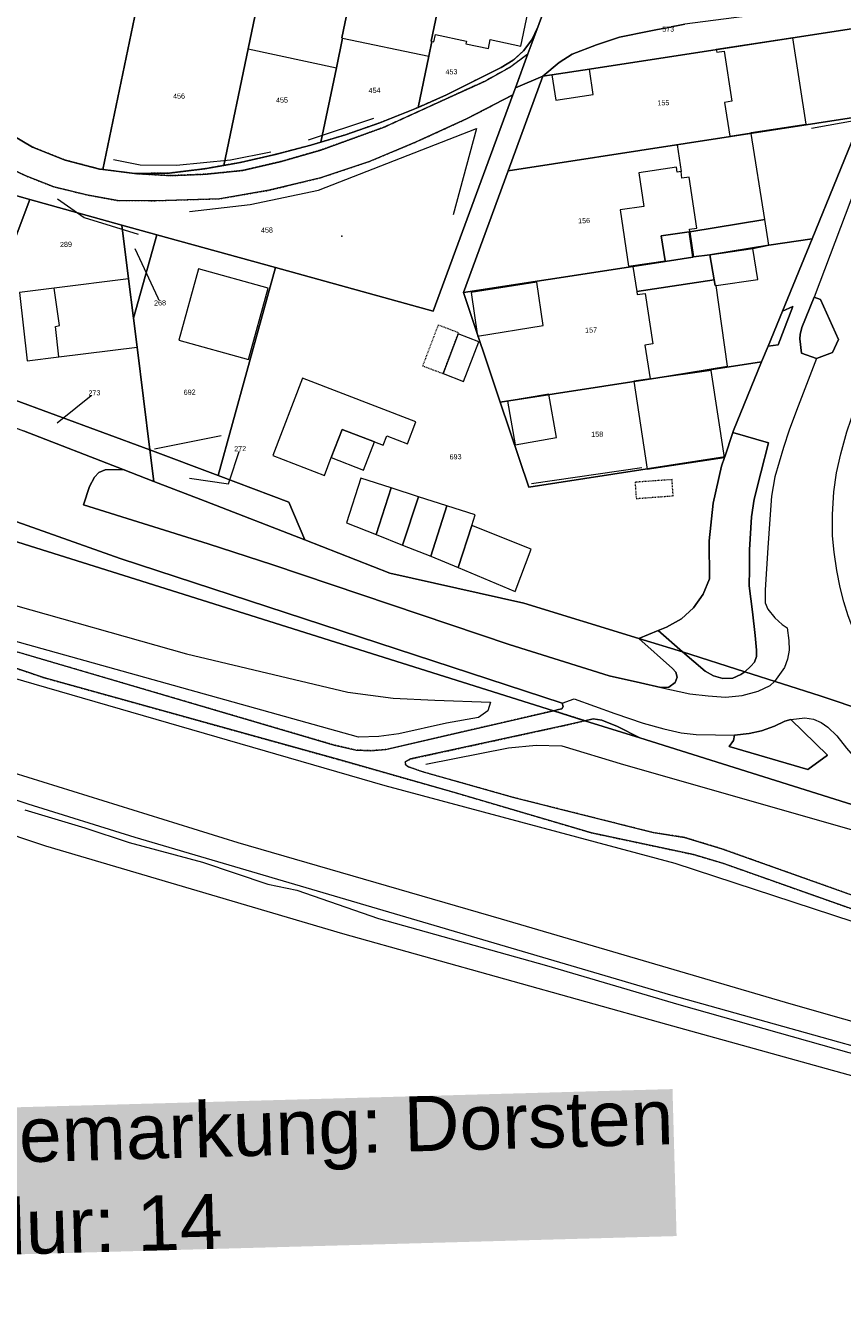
# Model space of a CAD drawing. Header units: millimetres. Extents: x -191 to 81095, y -508122 to 28741.
# Tile 36 of 251: x 4647 to 4758, y 9418 to 9593. Entities that reach past the tile are written whole.
import ezdxf

# ---------------------------------------------------------------- set-up
doc = ezdxf.new("R2010")
doc.units = ezdxf.units.MM
for name, pattern in [('VE22-087 DB - VST Hervest-Dorsten ALK VA2736$0$1', [0]), ('VE22-087 DB - VST Hervest-Dorsten ALK VA2736$0$2', [0.16, 0.06, -0.1]), ('VE22-087 DB - VST Hervest-Dorsten ALK VA2736$0$3', [0.26, 0.11, -0.15])]:
    doc.linetypes.add(name, pattern=pattern)
doc.layers.get('0').update_dxf_attribs({"color": 251})
for name, color, linetype, lineweight in [('VE22-087 DB - VST Hervest-Dorsten ALK VA2736$0$AX_Bauteil', 7, 'VE22-087 DB - VST Hervest-Dorsten ALK VA2736$0$1', 18), ('VE22-087 DB - VST Hervest-Dorsten ALK VA2736$0$AX_DammWallDeich', 7, 'VE22-087 DB - VST Hervest-Dorsten ALK VA2736$0$1', 18), ('VE22-087 DB - VST Hervest-Dorsten ALK VA2736$0$AX_Flurstueck', 9, 'VE22-087 DB - VST Hervest-Dorsten ALK VA2736$0$1', 18), ('VE22-087 DB - VST Hervest-Dorsten ALK VA2736$0$AX_Gebaeude', 7, 'VE22-087 DB - VST Hervest-Dorsten ALK VA2736$0$1', 18), ('VE22-087 DB - VST Hervest-Dorsten ALK VA2736$0$AX_Gelaendekante', 7, 'VE22-087 DB - VST Hervest-Dorsten ALK VA2736$0$1', 18), ('VE22-087 DB - VST Hervest-Dorsten ALK VA2736$0$AX_SonstigesBauwerkOderSonstigeEinrichtung', 7, 'VE22-087 DB - VST Hervest-Dorsten ALK VA2736$0$1', 18), ('VE22-087 DB - VST Hervest-Dorsten ALK VA2736$0$AX_SportFreizeitUndErholungsflaeche', 7, 'VE22-087 DB - VST Hervest-Dorsten ALK VA2736$0$1', 18), ('VE22-087 DB - VST Hervest-Dorsten ALK VA2736$0$AX_Strassenverkehr', 7, 'VE22-087 DB - VST Hervest-Dorsten ALK VA2736$0$1', 18), ('VE22-087 DB - VST Hervest-Dorsten ALK VA2736$0$AX_Strassenverkehrsanlage', 7, 'VE22-087 DB - VST Hervest-Dorsten ALK VA2736$0$1', 18), ('VE22-087 DB - VST Hervest-Dorsten ALK VA2736$0$AX_UnlandVegetationsloseFlaeche', 7, 'VE22-087 DB - VST Hervest-Dorsten ALK VA2736$0$1', 18), ('VE22-087 DB - VST Hervest-Dorsten ALK VA2736$0$AX_Vegetationsmerkmal', 7, 'VE22-087 DB - VST Hervest-Dorsten ALK VA2736$0$1', 18), ('VE22-087 DB - VST Hervest-Dorsten ALK VA2736$0$AX_Weg', 7, 'VE22-087 DB - VST Hervest-Dorsten ALK VA2736$0$1', 18), ('VE22-087 DB - VST Hervest-Dorsten ALK VA2736$0$AX_Wohnbauflaeche', 7, 'VE22-087 DB - VST Hervest-Dorsten ALK VA2736$0$1', 18), ('VE22-087 DB - VST Hervest-Dorsten ALK VA2736$0$Flurgrenzen', 9, 'VE22-087 DB - VST Hervest-Dorsten ALK VA2736$0$1', 18)]:
    doc.layers.add(name, color=color, linetype=linetype, lineweight=lineweight)
doc.layers.add('XREF ALK Kataster', color=251, linetype='Continuous')
doc.styles.add('VE22-087 DB - VST Hervest-Dorsten ALK VA2736$0$0', font='arial.ttf')

# ---------------------------------------------------------------- blocks, each defined once
blk = doc.blocks.new('VE22-087 DB - VST Hervest-Dorsten ALK VA2736$0$99')
at = {"color": 0}
blk.add_point((0, 0), dxfattribs=at)
blk = doc.blocks.new('VE22-087 DB - VST Hervest-Dorsten ALK VA2736')
at = {"layer": 'VE22-087 DB - VST Hervest-Dorsten ALK VA2736$0$AX_Bauteil', "color": 7, "linetype": 'VE22-087 DB - VST Hervest-Dorsten ALK VA2736$0$1', "lineweight": 13, "ltscale": 0.5}
for points in [[(4735.55, 9573.63, 0), (4730.43, 9572.88, 0), (4731.09, 9568.3, 0), (4727.91, 9567.83, 0), (4729.03, 9560.16, 0), (4734, 9560.89, 0), (4733.47, 9564.29, 0), (4737.26, 9564.84, 0), (4737.37, 9564.86, 0), (4737.32, 9565.2, 0), (4738.31, 9565.35, 0), (4737.29, 9572.27, 0), (4736.3, 9572.13, 0), (4736.17, 9573.02, 0), (4735.65, 9572.93, 0)], [(4737.26, 9564.84, 0), (4733.47, 9564.29, 0), (4734, 9560.89, 0), (4734.01, 9560.81, 0), (4737.79, 9561.41, 0)], [(4650.89, 9557.17, 0), (4646.16, 9556.58, 0), (4647.22, 9547.27, 0), (4651.52, 9547.81, 0), (4651.07, 9551.98, 0), (4651.62, 9552.09, 0)]]:
    blk.add_polyline3d(points, close=True, dxfattribs=at)
at = {"layer": 'VE22-087 DB - VST Hervest-Dorsten ALK VA2736$0$AX_Flurstueck', "linetype": 'VE22-087 DB - VST Hervest-Dorsten ALK VA2736$0$1', "lineweight": 13, "ltscale": 0.5}
for points in [[(4760.83, 9580.59, 0), (4754.01, 9563.9, 0), (4749.98, 9554.06, 0), (4748.02, 9549.28, 0), (4747.14, 9547.14, 0), (4743.32, 9537.79, 0), (4743.23, 9537.53, 0), (4742.12, 9534.21, 0), (4742.09, 9534.13, 0), (4741.7, 9532.98, 0), (4740.55, 9527.93, 0), (4740, 9522.82, 0), (4740.04, 9517.63, 0), (4739.18, 9515.56, 0), (4737.87, 9513.69, 0), (4736.22, 9512.19, 0), (4734.21, 9511.08, 0), (4733.08, 9510.62, 0), (4730.43, 9509.53, 0), (4736.36, 9507.69, 0), (4744.85, 9504.98, 0), (4755.11, 9501.7, 0), (4767.96, 9497.43, 0)], [(4718.73, 9598.29, 0), (4716.67, 9592.69, 0), (4715.34, 9589.05, 0), (4713.64, 9584.4, 0), (4717.37, 9586, 0), (4718.6, 9586.19, 0), (4723.71, 9586.97, 0), (4766.11, 9593.5, 0)], [(4634.8, 9572.82, 0), (4647.57, 9569.25, 0), (4660.09, 9565.75, 0), (4664.86, 9564.43, 0), (4680.99, 9559.98, 0), (4702.45, 9554.05, 0), (4713.29, 9583.45, 0), (4713.64, 9584.4, 0), (4715.34, 9589.05, 0), (4716.67, 9592.69, 0), (4715.86, 9590.95, 0), (4714.73, 9589.44, 0), (4713.34, 9588.17, 0), (4711.71, 9587.19, 0), (4704.25, 9583.45, 0), (4700.42, 9581.76, 0), (4699.74, 9581.46, 0), (4695.18, 9579.66, 0), (4690.5, 9578.02, 0), (4687.14, 9577.02, 0), (4685.79, 9576.61, 0), (4681.01, 9575.37, 0), (4676.23, 9574.27, 0), (4673.94, 9573.87, 0), (4671.39, 9573.42, 0), (4666.57, 9572.83, 0), (4661.81, 9572.76, 0), (4657.5, 9573.31, 0), (4657.05, 9573.37, 0), (4652.36, 9574.59, 0), (4647.94, 9576.35, 0), (4643.8, 9578.79, 0)], [(4590.77, 9539.94, 0), (4661.94, 9517.57, 0), (4718.82, 9499.69, 0), (4723.1, 9498.34, 0), (4730.56, 9495.99, 0), (4781.19, 9480.09, 0)], [(4767.96, 9497.43, 0), (4755.11, 9501.7, 0), (4744.85, 9504.98, 0), (4736.36, 9507.69, 0), (4730.43, 9509.53, 0), (4714.8, 9514.31, 0), (4696.54, 9518.4, 0), (4685, 9522.92, 0), (4671.42, 9528.22, 0), (4664.44, 9530.89, 0), (4660.28, 9532.51, 0), (4646.71, 9537.76, 0)], [(4646.88, 9486.21, 0), (4655.03, 9483.77, 0), (4661.1, 9481.77, 0), (4671.05, 9479.09, 0), (4679.96, 9476.11, 0), (4683.89, 9475.3, 0), (4695.02, 9471.41, 0), (4717.85, 9465.04, 0), (4735.87, 9459.74, 0), (4768.78, 9450.44, 0)], [(4781.19, 9480.09, 0), (4730.56, 9495.99, 0), (4723.1, 9498.34, 0), (4718.82, 9499.69, 0), (4661.94, 9517.57, 0), (4590.77, 9539.94, 0)], [(4661.84, 9562.55, 0), (4665.28, 9555.17, 0)], [(4651.3, 9538.86, 0), (4656.35, 9542.93, 0)], [(4669.29, 9531.32, 0), (4674.58, 9530.55, 0), (4676.18, 9535.34, 0)]]:
    blk.add_polyline3d(points, dxfattribs=at)
for points in [[(4638.67, 9615.18, 0), (4621.27, 9594.46, 0), (4631.61, 9587.13, 0), (4635.72, 9584.09, 0), (4639.72, 9581.39, 0), (4641.15, 9580.48, 0), (4643.8, 9578.79, 0), (4647.94, 9576.35, 0), (4652.36, 9574.59, 0), (4657.05, 9573.37, 0), (4657.5, 9573.31, 0), (4664.75, 9608.19, 0), (4665.06, 9609.67, 0), (4647.56, 9613.32, 0)], [(4664.75, 9608.19, 0), (4657.5, 9573.31, 0), (4661.81, 9572.76, 0), (4666.57, 9572.83, 0), (4671.39, 9573.42, 0), (4673.94, 9573.87, 0), (4677.27, 9589.72, 0), (4678.92, 9597.61, 0), (4679.04, 9597.58, 0), (4680.27, 9603.44, 0), (4680.4, 9603.41, 0), (4682.04, 9611.25, 0), (4670.09, 9613.72, 0), (4668.52, 9614.05, 0), (4667.2, 9607.68, 0)], [(4680.27, 9603.44, 0), (4679.04, 9597.58, 0), (4678.92, 9597.61, 0), (4677.27, 9589.72, 0), (4673.94, 9573.87, 0), (4676.23, 9574.27, 0), (4681.01, 9575.37, 0), (4685.79, 9576.61, 0), (4687.14, 9577.02, 0), (4689.27, 9587.15, 0), (4690.12, 9591.2, 0), (4690, 9591.23, 0), (4692.06, 9601, 0), (4691.93, 9601.04, 0), (4692.75, 9604.97, 0), (4693.57, 9608.86, 0), (4682.04, 9611.25, 0), (4680.4, 9603.41, 0)], [(4693.57, 9608.86, 0), (4692.75, 9604.97, 0), (4691.93, 9601.04, 0), (4692.06, 9601, 0), (4690, 9591.23, 0), (4690.12, 9591.2, 0), (4689.27, 9587.15, 0), (4687.14, 9577.02, 0), (4690.5, 9578.02, 0), (4695.18, 9579.66, 0), (4699.74, 9581.46, 0), (4700.42, 9581.76, 0), (4701.86, 9588.75, 0), (4702.27, 9590.73, 0), (4702.16, 9590.75, 0), (4704.61, 9602.5, 0), (4704.48, 9602.53, 0), (4705.29, 9606.44, 0)], [(4702.27, 9590.73, 0), (4701.86, 9588.75, 0), (4700.42, 9581.76, 0), (4704.25, 9583.45, 0), (4711.71, 9587.19, 0), (4713.34, 9588.17, 0), (4714.73, 9589.44, 0), (4715.86, 9590.95, 0), (4716.67, 9592.69, 0), (4718.73, 9598.29, 0), (4719.18, 9599.96, 0), (4719.49, 9601.69, 0), (4719.59, 9603.49, 0), (4717.26, 9603.97, 0), (4705.29, 9606.44, 0), (4704.48, 9602.53, 0), (4704.61, 9602.5, 0), (4702.16, 9590.75, 0)], [(4717.37, 9586, 0), (4712.65, 9573.15, 0), (4760.83, 9580.59, 0), (4766.11, 9593.5, 0), (4723.71, 9586.97, 0), (4718.6, 9586.19, 0)], [(4740.04, 9517.63, 0), (4740, 9522.82, 0), (4740.55, 9527.93, 0), (4741.7, 9532.98, 0), (4742.09, 9534.13, 0), (4742.12, 9534.21, 0), (4715.44, 9530.1, 0), (4711.57, 9541.65, 0), (4706.57, 9556.56, 0), (4712.65, 9573.15, 0), (4717.37, 9586, 0), (4713.64, 9584.4, 0), (4713.29, 9583.45, 0), (4702.45, 9554.05, 0), (4680.99, 9559.98, 0), (4673.18, 9531.7, 0), (4682.79, 9528.08, 0), (4685, 9522.92, 0), (4696.54, 9518.4, 0), (4714.8, 9514.31, 0), (4730.43, 9509.53, 0), (4733.08, 9510.62, 0), (4734.21, 9511.08, 0), (4736.22, 9512.19, 0), (4737.87, 9513.69, 0), (4739.18, 9515.56, 0)], [(4712.65, 9573.15, 0), (4706.57, 9556.56, 0), (4729.63, 9560.11, 0), (4734.01, 9560.81, 0), (4737.79, 9561.41, 0), (4737.89, 9561.42, 0), (4740.08, 9561.72, 0), (4748.11, 9563, 0), (4754.01, 9563.9, 0), (4760.83, 9580.59, 0)], [(4625.94, 9575.29, 0), (4625.39, 9573.77, 0), (4623.34, 9568.16, 0), (4621.82, 9563.98, 0), (4616.38, 9549.03, 0), (4621.01, 9547.27, 0), (4637.04, 9541.34, 0), (4638.15, 9544.27, 0), (4638.28, 9544.61, 0), (4641.32, 9552.68, 0), (4647.57, 9569.25, 0), (4634.8, 9572.82, 0), (4630.55, 9574, 0)], [(4661.67, 9553.07, 0), (4661, 9558.43, 0), (4660.09, 9565.75, 0), (4647.57, 9569.25, 0), (4641.32, 9552.68, 0), (4638.28, 9544.61, 0), (4663.9, 9535.2, 0), (4662.16, 9549.15, 0)], [(4664.86, 9564.43, 0), (4660.09, 9565.75, 0), (4661, 9558.43, 0), (4661.67, 9553.07, 0)], [(4664.86, 9564.43, 0), (4661.67, 9553.07, 0), (4662.16, 9549.15, 0), (4663.9, 9535.2, 0), (4673.18, 9531.7, 0), (4680.99, 9559.98, 0)], [(4749.98, 9554.06, 0), (4754.01, 9563.9, 0), (4748.11, 9563, 0), (4740.08, 9561.72, 0), (4737.89, 9561.42, 0), (4737.79, 9561.41, 0), (4734.01, 9560.81, 0), (4729.63, 9560.11, 0), (4706.57, 9556.56, 0), (4711.57, 9541.65, 0), (4747.14, 9547.14, 0), (4748.02, 9549.28, 0)], [(4747.14, 9547.14, 0), (4711.57, 9541.65, 0), (4715.44, 9530.1, 0), (4742.12, 9534.21, 0), (4743.23, 9537.53, 0), (4743.32, 9537.79, 0)], [(4663.9, 9535.2, 0), (4638.28, 9544.61, 0), (4638.15, 9544.27, 0), (4637.04, 9541.34, 0), (4646.71, 9537.76, 0), (4660.28, 9532.51, 0), (4664.44, 9530.89, 0)], [(4682.79, 9528.08, 0), (4673.18, 9531.7, 0), (4663.9, 9535.2, 0), (4664.44, 9530.89, 0), (4671.42, 9528.22, 0), (4685, 9522.92, 0)]]:
    blk.add_polyline3d(points, close=True, dxfattribs=at)
at = {"layer": 'VE22-087 DB - VST Hervest-Dorsten ALK VA2736$0$AX_Gebaeude', "color": 7, "linetype": 'VE22-087 DB - VST Hervest-Dorsten ALK VA2736$0$1', "lineweight": 13, "ltscale": 0.5}
for points in [[(4696.98, 9607.02, 0), (4696.4, 9604.21, 0), (4692.75, 9604.97, 0), (4691.93, 9601.04, 0), (4692.06, 9601, 0), (4690, 9591.23, 0), (4690.12, 9591.2, 0), (4701.86, 9588.75, 0), (4702.27, 9590.73, 0), (4702.16, 9590.75, 0), (4704.61, 9602.5, 0), (4704.48, 9602.53, 0), (4701.15, 9603.24, 0), (4701.72, 9606.04, 0)], [(4714.37, 9590.1, 0), (4717.26, 9603.97, 0), (4705.29, 9606.44, 0), (4704.48, 9602.53, 0), (4704.61, 9602.5, 0), (4702.16, 9590.75, 0), (4702.27, 9590.73, 0), (4702.54, 9590.67, 0), (4702.76, 9591.67, 0), (4706.96, 9590.78, 0), (4706.89, 9590.4, 0), (4709.96, 9589.75, 0), (4710.21, 9590.99, 0)], [(4684.31, 9605.56, 0), (4683.74, 9602.73, 0), (4680.4, 9603.41, 0), (4680.27, 9603.44, 0), (4679.04, 9597.58, 0), (4678.92, 9597.61, 0), (4677.27, 9589.72, 0), (4689.27, 9587.15, 0), (4690.12, 9591.2, 0), (4690, 9591.23, 0), (4692.06, 9601, 0), (4691.93, 9601.04, 0), (4688.54, 9601.73, 0), (4689.13, 9604.57, 0)], [(4753.18, 9579.49, 0), (4751.37, 9591.24, 0), (4740.96, 9589.64, 0), (4741.02, 9589.26, 0), (4742.04, 9589.42, 0), (4743.1, 9582.59, 0), (4742.09, 9582.43, 0), (4742.81, 9577.84, 0), (4745.71, 9578.29, 0), (4745.7, 9578.34, 0)], [(4723.71, 9586.97, 0), (4718.6, 9586.19, 0), (4719.13, 9582.73, 0), (4724.23, 9583.51, 0)], [(4735.55, 9573.63, 0), (4730.43, 9572.88, 0), (4731.09, 9568.3, 0), (4727.91, 9567.83, 0), (4729.03, 9560.16, 0), (4734, 9560.89, 0), (4734.01, 9560.81, 0), (4737.79, 9561.41, 0), (4737.26, 9564.84, 0), (4737.37, 9564.86, 0), (4737.38, 9564.84, 0), (4747.56, 9566.5, 0), (4745.72, 9578.23, 0), (4735.64, 9576.67, 0), (4736.17, 9573.02, 0), (4735.65, 9572.93, 0)], [(4748.11, 9563, 0), (4747.56, 9566.5, 0), (4737.38, 9564.84, 0), (4737.89, 9561.42, 0), (4740.08, 9561.72, 0), (4745.92, 9562.56, 0)], [(4746.62, 9558.36, 0), (4745.92, 9562.56, 0), (4740.08, 9561.72, 0), (4740.69, 9558.31, 0), (4740.81, 9557.53, 0), (4740.93, 9557.55, 0)], [(4730.15, 9556.7, 0), (4740.69, 9558.31, 0), (4740.08, 9561.72, 0), (4737.89, 9561.42, 0), (4737.79, 9561.41, 0), (4734.01, 9560.81, 0), (4729.63, 9560.11, 0)], [(4670.52, 9559.78, 0), (4667.84, 9550.08, 0), (4677.31, 9547.47, 0), (4680, 9557.16, 0)], [(4661, 9558.43, 0), (4650.89, 9557.17, 0), (4646.16, 9556.58, 0), (4647.22, 9547.27, 0), (4651.52, 9547.81, 0), (4662.16, 9549.15, 0), (4661.67, 9553.07, 0)], [(4716.55, 9557.97, 0), (4707.63, 9556.59, 0), (4708.48, 9550.66, 0), (4717.39, 9552.09, 0)], [(4740.81, 9557.53, 0), (4740.69, 9558.31, 0), (4730.15, 9556.7, 0), (4730.21, 9556.29, 0), (4731.29, 9556.45, 0), (4732.34, 9549.6, 0), (4731.26, 9549.42, 0), (4731.95, 9544.85, 0), (4742.49, 9546.54, 0), (4740.93, 9557.55, 0)], [(4705.84, 9550.95, 0), (4703.79, 9545.55, 0), (4706.59, 9544.49, 0), (4708.64, 9549.89, 0)], [(4684.68, 9544.93, 0), (4680.64, 9534.4, 0), (4687.65, 9531.68, 0), (4688.58, 9534.12, 0), (4690.05, 9537.95, 0), (4694.45, 9536.25, 0), (4695.64, 9535.8, 0), (4696.13, 9537.07, 0), (4698.94, 9535.99, 0), (4700.1, 9538.99, 0)], [(4731.96, 9544.8, 0), (4731.95, 9544.85, 0), (4729.75, 9544.51, 0), (4731.58, 9532.57, 0), (4742.09, 9534.13, 0), (4740.25, 9545.99, 0)], [(4718.2, 9542.75, 0), (4712.58, 9541.78, 0), (4713.6, 9535.87, 0), (4719.23, 9536.85, 0)], [(4690.05, 9537.95, 0), (4688.58, 9534.12, 0), (4692.97, 9532.43, 0), (4694.45, 9536.25, 0)], [(4692.59, 9531.33, 0), (4690.64, 9525.25, 0), (4694.67, 9523.66, 0), (4696.74, 9530, 0)], [(4696.74, 9530, 0), (4694.67, 9523.66, 0), (4698.29, 9522.22, 0), (4700.45, 9528.81, 0)], [(4700.45, 9528.81, 0), (4698.29, 9522.22, 0), (4702.12, 9520.71, 0), (4704.32, 9527.57, 0)], [(4704.32, 9527.57, 0), (4702.12, 9520.71, 0), (4705.83, 9519.16, 0), (4707.7, 9524.91, 0), (4708.17, 9526.33, 0)], [(4705.83, 9519.16, 0), (4713.59, 9515.93, 0), (4715.77, 9521.66, 0), (4707.7, 9524.91, 0)]]:
    blk.add_polyline3d(points, close=True, dxfattribs=at)
at = {"layer": 'VE22-087 DB - VST Hervest-Dorsten ALK VA2736$0$AX_Gelaendekante', "color": 18, "linetype": 'VE22-087 DB - VST Hervest-Dorsten ALK VA2736$0$1', "lineweight": 13, "ltscale": 0.5, "true_color": 0x520000}
blk.add_polyline3d([(4701.46, 9492.44, 0), (4712.71, 9494.66, 0), (4716.45, 9495.03, 0), (4719.95, 9494.91, 0), (4728.33, 9492.39, 0), (4770.12, 9480.45, 0), (4790.56, 9474.63, 0), (4799.14, 9472.59, 0), (4811.06, 9468.79, 0), (4843.86, 9458.08, 0), (4843.38, 9456.16, 0), (4844.37, 9455.03, 0), (4846.52, 9453.82, 0), (4852.95, 9452.18, 0)], dxfattribs=at)
at = {"layer": 'VE22-087 DB - VST Hervest-Dorsten ALK VA2736$0$AX_SonstigesBauwerkOderSonstigeEinrichtung', "color": 7, "linetype": 'VE22-087 DB - VST Hervest-Dorsten ALK VA2736$0$3', "lineweight": 13, "ltscale": 0.5}
for points in [[(4703.12, 9552.16, 0), (4701.01, 9546.61, 0), (4703.79, 9545.55, 0), (4705.84, 9550.95, 0), (4705.89, 9551.1, 0)], [(4734.95, 9531.13, 0), (4729.91, 9530.77, 0), (4730.07, 9528.56, 0), (4735.1, 9528.93, 0)]]:
    blk.add_polyline3d(points, close=True, dxfattribs=at)
at = {"layer": 'VE22-087 DB - VST Hervest-Dorsten ALK VA2736$0$AX_Strassenverkehr', "color": 253, "linetype": 'VE22-087 DB - VST Hervest-Dorsten ALK VA2736$0$1', "lineweight": 13, "ltscale": 0.5, "true_color": 0x999999}
for points in [[(4754.3, 9555.97, 0), (4752.6, 9551.83, 0), (4752.36, 9550.89, 0), (4752.32, 9550.28, 0), (4752.56, 9548.33, 0), (4754.61, 9547.61, 0), (4756.78, 9548.42, 0), (4757.62, 9550.21, 0), (4755.14, 9555.62, 0)], [(4752.6, 9551.83, 0), (4754.3, 9555.97, 0), (4755.14, 9555.62, 0), (4757.62, 9550.21, 0), (4756.78, 9548.42, 0), (4754.61, 9547.61, 0), (4752.56, 9548.33, 0), (4752.32, 9550.28, 0), (4752.36, 9550.89, 0)], [(4751.4, 9554.67, 0), (4749.98, 9554.06, 0), (4748.02, 9549.28, 0), (4749.4, 9549.46, 0)], [(4743.23, 9537.53, 0), (4742.12, 9534.21, 0), (4742.09, 9534.13, 0), (4741.7, 9532.98, 0), (4740.55, 9527.93, 0), (4740, 9522.82, 0), (4740.04, 9517.63, 0), (4739.18, 9515.56, 0), (4737.87, 9513.69, 0), (4736.22, 9512.19, 0), (4734.21, 9511.08, 0), (4733.08, 9510.62, 0), (4736.36, 9507.69, 0), (4744.85, 9504.98, 0), (4745.67, 9505.75, 0), (4746.19, 9506.32, 0), (4746.44, 9507.05, 0), (4746.44, 9507.91, 0), (4746.28, 9509.93, 0), (4745.89, 9513.16, 0), (4745.45, 9516.69, 0), (4745.47, 9518.93, 0), (4745.5, 9521.57, 0), (4745.75, 9526.09, 0), (4746.11, 9528.47, 0), (4747.05, 9532.07, 0), (4748.09, 9536.14, 0)], [(4657.82, 9532.45, 0), (4656.95, 9532.09, 0), (4656.35, 9531.46, 0), (4655.68, 9530.19, 0), (4654.87, 9527.71, 0), (4671.83, 9522.4, 0), (4680.62, 9519.56, 0), (4712.8, 9508.7, 0), (4726.39, 9504.46, 0), (4730.65, 9503.49, 0), (4733.4, 9502.86, 0), (4734.53, 9502.92, 0), (4735.36, 9503.53, 0), (4735.63, 9504.25, 0), (4735.48, 9504.96, 0), (4735.02, 9505.45, 0), (4730.43, 9509.53, 0), (4714.8, 9514.31, 0), (4696.54, 9518.4, 0), (4685, 9522.92, 0), (4671.42, 9528.22, 0), (4664.44, 9530.89, 0), (4660.28, 9532.51, 0)], [(4733.08, 9510.62, 0), (4730.43, 9509.53, 0), (4736.36, 9507.69, 0)], [(4736.36, 9507.69, 0), (4739.46, 9505.09, 0), (4740.58, 9504.45, 0), (4741.86, 9504.09, 0), (4743.2, 9504.13, 0), (4744.31, 9504.6, 0), (4744.85, 9504.98, 0)], [(4724.21, 9498.59, 0), (4723.1, 9498.34, 0), (4730.56, 9495.99, 0), (4727.51, 9497.53, 0), (4725.39, 9498.43, 0)], [(4751.11, 9498.51, 0), (4750.31, 9498.28, 0), (4748.88, 9497.6, 0), (4747.11, 9496.98, 0), (4745.46, 9496.6, 0), (4743.46, 9496.37, 0), (4743.33, 9495.65, 0), (4742.71, 9494.82, 0), (4753.41, 9491.69, 0), (4756.08, 9493.67, 0)], [(4750.31, 9498.28, 0), (4751.11, 9498.51, 0), (4756.08, 9493.67, 0), (4753.41, 9491.69, 0), (4742.71, 9494.82, 0), (4743.33, 9495.65, 0), (4743.46, 9496.37, 0), (4745.46, 9496.6, 0), (4747.11, 9496.98, 0), (4748.88, 9497.6, 0)]]:
    blk.add_polyline3d(points, close=True, dxfattribs=at)
at = {"layer": 'VE22-087 DB - VST Hervest-Dorsten ALK VA2736$0$AX_Strassenverkehrsanlage', "color": 7, "linetype": 'VE22-087 DB - VST Hervest-Dorsten ALK VA2736$0$1', "lineweight": 13, "ltscale": 0.5, "true_color": 0xf7f7f0}
for points in [[(4767.83, 9591.82, 0), (4754.3, 9555.97, 0)], [(4772.44, 9494.49, 0), (4769.18, 9497.13, 0), (4767.36, 9498.89, 0), (4765.8, 9500.66, 0), (4764.49, 9502.36, 0), (4762.56, 9505.25, 0), (4760.78, 9508.44, 0), (4759.77, 9510.35, 0), (4758.9, 9512.58, 0), (4758.31, 9514.51, 0), (4757.84, 9516.45, 0), (4757.37, 9518.77, 0), (4757.01, 9521.25, 0), (4756.79, 9523.49, 0), (4756.78, 9526.37, 0), (4756.96, 9529.46, 0), (4757.33, 9532.07, 0), (4757.91, 9534.63, 0), (4758.71, 9537.62, 0), (4759.93, 9541.08, 0), (4761.18, 9545.01, 0), (4762.72, 9549.11, 0), (4764.65, 9554.45, 0)], [(4754.61, 9547.61, 0), (4751.87, 9540.54, 0), (4750.87, 9537.86, 0), (4750.13, 9535.5, 0), (4748.95, 9531.51, 0), (4748.48, 9528.89, 0), (4748.24, 9525.74, 0), (4747.98, 9521.86, 0), (4747.6, 9516.13, 0), (4747.6, 9514.35, 0), (4747.98, 9513.49, 0), (4748.92, 9512.33, 0), (4749.95, 9511.4, 0), (4750.61, 9510.98, 0), (4750.83, 9509.26, 0), (4750.9, 9507.95, 0), (4750.67, 9506.69, 0), (4750.24, 9505.57, 0), (4749.57, 9504.6, 0), (4748.88, 9503.69, 0)], [(4733.4, 9502.86, 0), (4737.37, 9502, 0), (4739.86, 9501.7, 0), (4742.21, 9501.53, 0), (4744.49, 9501.78, 0), (4746.66, 9502.37, 0), (4748.3, 9503.12, 0), (4748.88, 9503.69, 0)], [(4720, 9500.7, 0), (4721.65, 9501.29, 0), (4727.15, 9499.31, 0), (4731.01, 9498.02, 0), (4733.85, 9497.21, 0), (4736.18, 9496.68, 0), (4738.24, 9496.47, 0), (4740.88, 9496.41, 0), (4743.46, 9496.37, 0)], [(4751.11, 9498.51, 0), (4753.02, 9498.71, 0), (4754.18, 9498.56, 0), (4755.25, 9498.09, 0), (4756.14, 9497.45, 0), (4757.36, 9496.28, 0), (4758.67, 9494.6, 0), (4760.22, 9492.85, 0), (4761.47, 9491.54, 0), (4763.13, 9490.41, 0), (4764.29, 9489.63, 0), (4765.73, 9488.83, 0), (4767.87, 9487.81, 0), (4770.22, 9486.82, 0), (4782.2, 9482.42, 0), (4781.58, 9480.34, 0)]]:
    blk.add_polyline3d(points, dxfattribs=at)
at = {"layer": 'VE22-087 DB - VST Hervest-Dorsten ALK VA2736$0$AX_UnlandVegetationsloseFlaeche', "color": 253, "linetype": 'VE22-087 DB - VST Hervest-Dorsten ALK VA2736$0$1', "lineweight": 13, "ltscale": 0.5, "true_color": 0x999999}
blk.add_polyline3d([(4781.19, 9480.09, 0), (4730.56, 9495.99, 0), (4723.1, 9498.34, 0), (4720.26, 9497.67, 0), (4699.38, 9493.13, 0), (4698.64, 9492.73, 0), (4698.69, 9492.4, 0), (4699.08, 9492.07, 0), (4701.07, 9491.36, 0), (4713.4, 9487.88, 0), (4732.4, 9483.11, 0), (4736.64, 9482.46, 0), (4741.74, 9480.9, 0), (4765.2, 9472.55, 0)], dxfattribs=at)
at = {"layer": 'VE22-087 DB - VST Hervest-Dorsten ALK VA2736$0$AX_Vegetationsmerkmal', "color": 7, "linetype": 'VE22-087 DB - VST Hervest-Dorsten ALK VA2736$0$1', "lineweight": 13, "ltscale": 0.5}
for points in [[(4685.48, 9577.36, 0), (4694.35, 9580.29, 0)], [(4753.92, 9578.92, 0), (4760.23, 9580.06, 0)], [(4669.27, 9567.59, 0), (4677.55, 9568.54, 0), (4686.84, 9570.5, 0), (4708.32, 9578.88, 0), (4705.18, 9567.15, 0)], [(4658.94, 9574.68, 0), (4662.56, 9573.96, 0), (4667.53, 9573.9, 0), (4674.86, 9574.63, 0), (4680.36, 9575.73, 0)], [(4651.31, 9569.31, 0), (4654.94, 9566.77, 0), (4662.3, 9564.51, 0)], [(4664.51, 9535.32, 0), (4673.6, 9537.12, 0)], [(4715.83, 9530.62, 0), (4730.83, 9532.79, 0)]]:
    blk.add_polyline3d(points, dxfattribs=at)
at = {"layer": 'VE22-087 DB - VST Hervest-Dorsten ALK VA2736$0$AX_SportFreizeitUndErholungsflaeche', "color": 7, "xscale": 0.5, "yscale": 0.5, "zscale": 0.5, "rotation": 1.58938425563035}
blk.add_blockref('VE22-087 DB - VST Hervest-Dorsten ALK VA2736$0$99', (4690.01, 9564.26), dxfattribs=at)
at = {"layer": 'VE22-087 DB - VST Hervest-Dorsten ALK VA2736$0$Flurgrenzen', "insert": (4637.81, 9445.53), "char_height": 7.5, "attachment_point": 1, "rotation": 1.5894, "style": 'VE22-087 DB - VST Hervest-Dorsten ALK VA2736$0$0', "bg_fill": 1, "box_fill_scale": 1, "bg_fill_color": 7, "bg_fill_true_color": 16777215, "bg_fill_transparency": 0}
blk.add_mtext('Gemarkung: Dorsten\\PFlur: 14', dxfattribs=at)
at = {"layer": 'VE22-087 DB - VST Hervest-Dorsten ALK VA2736$0$AX_Flurstueck', "char_height": 0.7, "attachment_point": 2, "rotation": 1.5894, "style": 'VE22-087 DB - VST Hervest-Dorsten ALK VA2736$0$0', "bg_fill": 3, "box_fill_scale": 1, "bg_fill_color": 256, "bg_fill_transparency": 0}
for s, insert in [('573', (4734.41, 9592.76)), ('453', (4704.92, 9586.95)), ('456', (4667.85, 9583.64)), ('454', (4694.46, 9584.43)), ('455', (4681.86, 9583.1)), ('155', (4733.76, 9582.74)), ('156', (4722.97, 9566.71)), ('458', (4679.81, 9565.42)), ('289', (4652.47, 9563.48)), ('268', (4665.27, 9555.52)), ('157', (4723.92, 9551.81)), ('273', (4656.34, 9543.28)), ('692', (4669.3, 9543.37)), ('158', (4724.75, 9537.65)), ('272', (4676.17, 9535.69)), ('693', (4705.48, 9534.59))]:
    blk.add_mtext(s, dxfattribs=dict(at, insert=insert))
at = {"layer": 'VE22-087 DB - VST Hervest-Dorsten ALK VA2736$0$AX_DammWallDeich', "color": 18, "linetype": 'VE22-087 DB - VST Hervest-Dorsten ALK VA2736$0$1', "lineweight": 13, "ltscale": 0.5, "true_color": 0x520000}
for points in [[(4781.19, 9480.09, 0), (4730.56, 9495.99, 0), (4723.1, 9498.34, 0), (4718.82, 9499.69, 0), (4661.94, 9517.57, 0), (4590.77, 9539.94, 0)], [(4646.88, 9486.21, 0), (4655.03, 9483.77, 0), (4661.1, 9481.77, 0), (4671.05, 9479.09, 0), (4679.96, 9476.11, 0), (4683.89, 9475.3, 0), (4695.02, 9471.41, 0), (4717.85, 9465.04, 0), (4735.87, 9459.74, 0), (4768.78, 9450.44, 0)]]:
    blk.add_polyline3d(points, dxfattribs=at)
at = {"layer": 'VE22-087 DB - VST Hervest-Dorsten ALK VA2736$0$AX_Gelaendekante', "color": 18, "linetype": 'VE22-087 DB - VST Hervest-Dorsten ALK VA2736$0$1', "lineweight": 13, "ltscale": 0.5, "true_color": 0x520000}
for points in [[(4529.66, 9560.79, 0), (4531, 9561.14, 0), (4533.1, 9560.88, 0), (4537.39, 9559.89, 0), (4544.96, 9557.3, 0), (4555.74, 9553.2, 0), (4595.63, 9533.16, 0), (4622.62, 9522.34, 0), (4643.53, 9514.6, 0), (4668.88, 9507.45, 0), (4690.84, 9502.2, 0), (4697.01, 9501.42, 0), (4702.68, 9501.15, 0), (4710.26, 9500.84, 0)], [(4710.26, 9500.84, 0), (4709.87, 9499.66, 0), (4708.62, 9498.78, 0), (4704.25, 9498.02, 0), (4697.78, 9496.57, 0), (4695.03, 9496.18, 0), (4692.28, 9496.1, 0), (4639.14, 9510.91, 0), (4615.35, 9519.17, 0), (4592.11, 9528.66, 0), (4554.42, 9547.45, 0), (4529.66, 9560.79, 0)], [(4494.05, 9539.64, 0), (4526.2, 9528.64, 0), (4556.25, 9518.22, 0), (4593.79, 9504.79, 0), (4647.28, 9487.05, 0), (4661.86, 9482.48, 0), (4734.72, 9461.07, 0), (4830.08, 9434.39, 0), (4846.83, 9429.75, 0)], [(4848.17, 9434.62, 0), (4842.91, 9436.11, 0), (4840.66, 9436.13, 0), (4839.08, 9435.71, 0), (4800.36, 9445.77, 0), (4751.16, 9459.79, 0), (4711.76, 9471.32, 0), (4675.9, 9481.74, 0), (4626.87, 9496.97, 0), (4582.49, 9512.66, 0), (4538.38, 9535.92, 0), (4537.77, 9536.86, 0), (4537.71, 9538.11, 0)], [(4537.71, 9538.11, 0), (4571.66, 9529.87, 0), (4584.53, 9525.94, 0), (4638.34, 9506.17, 0), (4695.88, 9489.53, 0), (4735.35, 9478.98, 0), (4759.56, 9471.02, 0), (4825.26, 9452.11, 0), (4851.46, 9445.25, 0)]]:
    blk.add_polyline3d(points, dxfattribs=at)
at = {"layer": 'VE22-087 DB - VST Hervest-Dorsten ALK VA2736$0$AX_SportFreizeitUndErholungsflaeche', "color": 253, "linetype": 'VE22-087 DB - VST Hervest-Dorsten ALK VA2736$0$1', "lineweight": 13, "ltscale": 0.5, "true_color": 0x999999}
for points in [[(4634.8, 9572.82, 0), (4647.57, 9569.25, 0), (4660.09, 9565.75, 0), (4664.86, 9564.43, 0), (4680.99, 9559.98, 0), (4702.45, 9554.05, 0), (4713.29, 9583.45, 0), (4707, 9580.21, 0), (4700.06, 9577.03, 0), (4693.79, 9574.42, 0), (4687.09, 9572.18, 0), (4680.06, 9570.48, 0), (4673.38, 9569.34, 0), (4664.56, 9569.07, 0), (4659.49, 9569.09, 0), (4655.29, 9569.87, 0), (4650.82, 9570.96, 0), (4647.03, 9572.44, 0), (4642.53, 9574.59, 0)], [(4643.8, 9578.79, 0), (4647.94, 9576.35, 0), (4652.36, 9574.59, 0), (4657.05, 9573.37, 0), (4657.5, 9573.31, 0), (4664.75, 9608.19, 0), (4665.06, 9609.67, 0), (4647.56, 9613.32, 0), (4638.67, 9615.18, 0)]]:
    blk.add_polyline3d(points, dxfattribs=at)
at = {"layer": 'VE22-087 DB - VST Hervest-Dorsten ALK VA2736$0$AX_Strassenverkehr', "color": 253, "linetype": 'VE22-087 DB - VST Hervest-Dorsten ALK VA2736$0$1', "lineweight": 13, "ltscale": 0.5, "true_color": 0x999999}
for points in [[(4718.73, 9598.29, 0), (4716.67, 9592.69, 0), (4715.34, 9589.05, 0), (4713.64, 9584.4, 0), (4717.37, 9586, 0), (4719.61, 9587.89, 0), (4721.35, 9588.99, 0), (4724.65, 9590.26, 0), (4727.78, 9591.3, 0), (4731.84, 9592.13, 0), (4736.71, 9593.06, 0)], [(4760.83, 9580.59, 0), (4754.01, 9563.9, 0), (4749.98, 9554.06, 0), (4751.4, 9554.67, 0), (4749.4, 9549.46, 0), (4748.02, 9549.28, 0), (4747.14, 9547.14, 0), (4743.32, 9537.79, 0), (4743.23, 9537.53, 0), (4748.09, 9536.14, 0), (4747.05, 9532.07, 0), (4746.11, 9528.47, 0), (4745.75, 9526.09, 0), (4745.5, 9521.57, 0), (4745.47, 9518.93, 0), (4745.45, 9516.69, 0), (4745.89, 9513.16, 0), (4746.28, 9509.93, 0), (4746.44, 9507.91, 0), (4746.44, 9507.05, 0), (4746.19, 9506.32, 0), (4745.67, 9505.75, 0), (4744.85, 9504.98, 0), (4755.11, 9501.7, 0), (4767.96, 9497.43, 0)], [(4641.55, 9526.89, 0), (4659.85, 9520.4, 0), (4720, 9500.7, 0), (4720.15, 9500.29, 0), (4719.94, 9499.95, 0), (4719.49, 9499.84, 0), (4718.82, 9499.69, 0), (4723.1, 9498.34, 0), (4724.21, 9498.59, 0), (4725.39, 9498.43, 0), (4727.51, 9497.53, 0), (4730.56, 9495.99, 0), (4781.19, 9480.09, 0)], [(4767.96, 9497.43, 0), (4755.11, 9501.7, 0), (4744.85, 9504.98, 0), (4744.31, 9504.6, 0), (4743.2, 9504.13, 0), (4741.86, 9504.09, 0), (4740.58, 9504.45, 0), (4739.46, 9505.09, 0), (4736.36, 9507.69, 0), (4730.43, 9509.53, 0), (4735.02, 9505.45, 0), (4735.48, 9504.96, 0), (4735.63, 9504.25, 0), (4735.36, 9503.53, 0), (4734.53, 9502.92, 0), (4733.4, 9502.86, 0), (4730.65, 9503.49, 0), (4726.39, 9504.46, 0), (4712.8, 9508.7, 0), (4680.62, 9519.56, 0), (4671.83, 9522.4, 0), (4654.87, 9527.71, 0), (4655.68, 9530.19, 0), (4656.35, 9531.46, 0), (4656.95, 9532.09, 0), (4657.82, 9532.45, 0), (4660.28, 9532.51, 0), (4646.71, 9537.76, 0)]]:
    blk.add_polyline3d(points, dxfattribs=at)
for points in [[(4753.46, 9595.15, 0), (4749.68, 9594.73, 0), (4743.34, 9593.96, 0), (4736.71, 9593.06, 0), (4731.84, 9592.13, 0), (4727.78, 9591.3, 0), (4724.65, 9590.26, 0), (4721.35, 9588.99, 0), (4719.61, 9587.89, 0), (4717.37, 9586, 0), (4718.6, 9586.19, 0), (4723.71, 9586.97, 0), (4766.11, 9593.5, 0), (4766.58, 9594.81, 0), (4760.13, 9594.83, 0)], [(4539.66, 9563.31, 0), (4547.07, 9559.13, 0), (4590.77, 9539.94, 0), (4661.94, 9517.57, 0), (4718.82, 9499.69, 0), (4719.49, 9499.84, 0), (4719.94, 9499.95, 0), (4720.15, 9500.29, 0), (4720, 9500.7, 0), (4659.85, 9520.4, 0), (4641.55, 9526.89, 0), (4619.75, 9534.75, 0), (4595.66, 9543.49, 0), (4582.6, 9548.69, 0), (4578.75, 9549.64, 0), (4572.4, 9550.67, 0), (4567.89, 9551.95, 0), (4557.01, 9556.88, 0), (4555.76, 9558.64, 0), (4556.23, 9561.79, 0)]]:
    blk.add_polyline3d(points, close=True, dxfattribs=at)
at = {"layer": 'VE22-087 DB - VST Hervest-Dorsten ALK VA2736$0$AX_UnlandVegetationsloseFlaeche', "color": 253, "linetype": 'VE22-087 DB - VST Hervest-Dorsten ALK VA2736$0$1', "lineweight": 13, "ltscale": 0.5, "true_color": 0x999999}
blk.add_polyline3d([(4597.29, 9498.87, 0), (4649.71, 9481.32, 0), (4690.09, 9469.37, 0), (4734.2, 9457.04, 0), (4764.57, 9448.64, 0), (4782.51, 9442.95, 0), (4823.81, 9431.26, 0), (4832.32, 9428.85, 0), (4843.03, 9426.03, 0), (4872.37, 9417.6, 0), (4873.27, 9421.5, 0), (4873.54, 9422.37, 0), (4878.08, 9438.87, 0), (4836.32, 9450.55, 0), (4810.56, 9457.83, 0), (4764.91, 9470.79, 0), (4741.97, 9478.92, 0), (4737.89, 9480.13, 0), (4724.01, 9483.08, 0), (4705.05, 9488.67, 0), (4689.3, 9493.13, 0), (4649.54, 9504.17, 0), (4610.51, 9517.36, 0)], dxfattribs=at)
blk.add_polyline3d([(4522.27, 9564.59, 0), (4522.19, 9564.18, 0), (4522.37, 9563.67, 0), (4522.8, 9563.09, 0), (4524.45, 9561.78, 0), (4527.64, 9559.84, 0), (4531.9, 9557.68, 0), (4549.64, 9548.27, 0), (4575.42, 9534.95, 0), (4584.92, 9530.14, 0), (4593.23, 9526.33, 0), (4607.08, 9520.81, 0), (4625.45, 9514.03, 0), (4636.71, 9510.36, 0), (4688.98, 9495.02, 0), (4691.95, 9494.34, 0), (4693.98, 9494.26, 0), (4696, 9494.41, 0), (4718.82, 9499.69, 0), (4661.94, 9517.57, 0), (4590.77, 9539.94, 0), (4547.07, 9559.13, 0), (4539.66, 9563.31, 0), (4522.54, 9564.87, 0)], close=True, dxfattribs=at)
at = {"layer": 'VE22-087 DB - VST Hervest-Dorsten ALK VA2736$0$AX_Vegetationsmerkmal', "color": 7, "linetype": 'VE22-087 DB - VST Hervest-Dorsten ALK VA2736$0$1', "lineweight": 13, "ltscale": 0.5}
blk.add_polyline3d([(4716.67, 9592.69, 0), (4715.86, 9590.95, 0), (4714.73, 9589.44, 0), (4713.34, 9588.17, 0), (4711.71, 9587.19, 0), (4704.25, 9583.45, 0), (4700.42, 9581.76, 0), (4699.74, 9581.46, 0), (4695.18, 9579.66, 0), (4690.5, 9578.02, 0), (4687.14, 9577.02, 0), (4685.79, 9576.61, 0), (4681.01, 9575.37, 0), (4676.23, 9574.27, 0), (4673.94, 9573.87, 0), (4671.39, 9573.42, 0), (4666.57, 9572.83, 0), (4661.81, 9572.76, 0), (4666.75, 9572.48, 0), (4671.45, 9572.67, 0), (4676.55, 9573.19, 0), (4681.61, 9574.36, 0), (4687.17, 9575.96, 0), (4695.72, 9579.05, 0), (4709.5, 9585.34, 0), (4712.83, 9587.19, 0), (4715.34, 9589.05, 0)], close=True, dxfattribs=at)
at = {"layer": 'VE22-087 DB - VST Hervest-Dorsten ALK VA2736$0$AX_Weg', "color": 7, "linetype": 'VE22-087 DB - VST Hervest-Dorsten ALK VA2736$0$2', "lineweight": 13, "ltscale": 0.5}
blk.add_polyline3d([(4716.67, 9592.69, 0), (4715.86, 9590.95, 0), (4714.73, 9589.44, 0), (4713.34, 9588.17, 0), (4711.71, 9587.19, 0), (4704.25, 9583.45, 0), (4700.42, 9581.76, 0), (4699.74, 9581.46, 0), (4695.18, 9579.66, 0), (4690.5, 9578.02, 0), (4687.14, 9577.02, 0), (4685.79, 9576.61, 0), (4681.01, 9575.37, 0), (4676.23, 9574.27, 0), (4673.94, 9573.87, 0), (4671.39, 9573.42, 0), (4666.57, 9572.83, 0), (4661.81, 9572.76, 0), (4666.75, 9572.48, 0), (4671.45, 9572.67, 0), (4676.55, 9573.19, 0), (4681.61, 9574.36, 0), (4687.17, 9575.96, 0), (4695.72, 9579.05, 0), (4709.5, 9585.34, 0), (4712.83, 9587.19, 0), (4715.34, 9589.05, 0)], close=True, dxfattribs=at)
for points in [[(4642.53, 9574.59, 0), (4647.03, 9572.44, 0), (4650.82, 9570.96, 0), (4655.29, 9569.87, 0), (4659.49, 9569.09, 0), (4664.56, 9569.07, 0), (4673.38, 9569.34, 0), (4680.06, 9570.48, 0), (4687.09, 9572.18, 0), (4693.79, 9574.42, 0), (4700.06, 9577.03, 0), (4707, 9580.21, 0), (4713.29, 9583.45, 0), (4713.64, 9584.4, 0), (4715.34, 9589.05, 0), (4712.83, 9587.19, 0), (4709.5, 9585.34, 0), (4695.72, 9579.05, 0), (4687.17, 9575.96, 0), (4681.61, 9574.36, 0), (4676.55, 9573.19, 0), (4671.45, 9572.67, 0), (4666.75, 9572.48, 0), (4661.81, 9572.76, 0), (4657.5, 9573.31, 0), (4657.05, 9573.37, 0), (4652.36, 9574.59, 0), (4647.94, 9576.35, 0), (4643.8, 9578.79, 0)], [(4610.51, 9517.36, 0), (4649.54, 9504.17, 0), (4689.3, 9493.13, 0), (4705.05, 9488.67, 0), (4724.01, 9483.08, 0), (4737.89, 9480.13, 0), (4741.97, 9478.92, 0), (4764.91, 9470.79, 0)], [(4765.2, 9472.55, 0), (4741.74, 9480.9, 0), (4736.64, 9482.46, 0), (4732.4, 9483.11, 0), (4713.4, 9487.88, 0), (4701.07, 9491.36, 0), (4699.08, 9492.07, 0), (4698.69, 9492.4, 0), (4698.64, 9492.73, 0), (4699.38, 9493.13, 0), (4720.26, 9497.67, 0), (4723.1, 9498.34, 0), (4718.82, 9499.69, 0), (4696, 9494.41, 0), (4693.98, 9494.26, 0), (4691.95, 9494.34, 0), (4688.98, 9495.02, 0), (4636.71, 9510.36, 0)]]:
    blk.add_polyline3d(points, dxfattribs=at)
at = {"layer": 'VE22-087 DB - VST Hervest-Dorsten ALK VA2736$0$AX_Wohnbauflaeche', "color": 253, "linetype": 'VE22-087 DB - VST Hervest-Dorsten ALK VA2736$0$1', "lineweight": 13, "ltscale": 0.5, "true_color": 0x999999}
for points in [[(4664.75, 9608.19, 0), (4657.5, 9573.31, 0), (4661.81, 9572.76, 0), (4666.57, 9572.83, 0), (4671.39, 9573.42, 0), (4673.94, 9573.87, 0), (4676.23, 9574.27, 0), (4681.01, 9575.37, 0), (4685.79, 9576.61, 0), (4687.14, 9577.02, 0), (4690.5, 9578.02, 0), (4695.18, 9579.66, 0), (4699.74, 9581.46, 0), (4700.42, 9581.76, 0), (4704.25, 9583.45, 0), (4711.71, 9587.19, 0), (4713.34, 9588.17, 0), (4714.73, 9589.44, 0), (4715.86, 9590.95, 0), (4716.67, 9592.69, 0), (4718.73, 9598.29, 0)], [(4646.71, 9537.76, 0), (4660.28, 9532.51, 0), (4664.44, 9530.89, 0), (4671.42, 9528.22, 0), (4685, 9522.92, 0), (4696.54, 9518.4, 0), (4714.8, 9514.31, 0), (4730.43, 9509.53, 0), (4733.08, 9510.62, 0), (4734.21, 9511.08, 0), (4736.22, 9512.19, 0), (4737.87, 9513.69, 0), (4739.18, 9515.56, 0), (4740.04, 9517.63, 0), (4740, 9522.82, 0), (4740.55, 9527.93, 0), (4741.7, 9532.98, 0), (4742.09, 9534.13, 0), (4742.12, 9534.21, 0), (4743.23, 9537.53, 0), (4743.32, 9537.79, 0), (4747.14, 9547.14, 0), (4748.02, 9549.28, 0), (4749.98, 9554.06, 0), (4754.01, 9563.9, 0), (4760.83, 9580.59, 0)], [(4766.11, 9593.5, 0), (4723.71, 9586.97, 0), (4718.6, 9586.19, 0), (4717.37, 9586, 0), (4713.64, 9584.4, 0), (4713.29, 9583.45, 0), (4702.45, 9554.05, 0), (4680.99, 9559.98, 0), (4664.86, 9564.43, 0), (4660.09, 9565.75, 0), (4647.57, 9569.25, 0), (4634.8, 9572.82, 0)]]:
    blk.add_polyline3d(points, dxfattribs=at)

msp = doc.modelspace()

# ---------------------------------------------------------------- block references
at = {"layer": 'XREF ALK Kataster', "color": 251}
msp.add_blockref('VE22-087 DB - VST Hervest-Dorsten ALK VA2736', (0, 0), dxfattribs=at)

doc.saveas('drawing.dxf')
